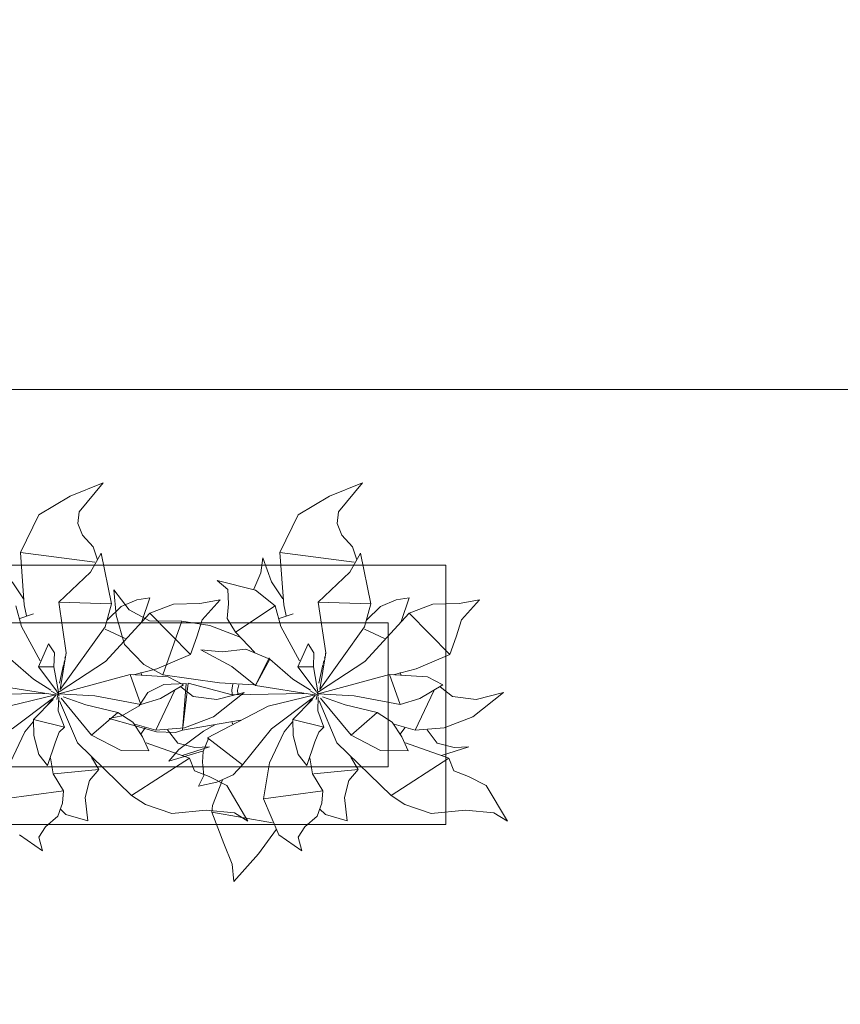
# Model space of a CAD drawing. Header units: millimetres. Extents: x -14761 to 157739, y -22400 to 107990.
# Tile 202 of 228: x 136712 to 138135, y 43933 to 45642. Entities that reach past the tile are written whole.
import ezdxf

# ---------------------------------------------------------------- set-up
doc = ezdxf.new("R2010")
doc.units = ezdxf.units.MM
doc.header["$MEASUREMENT"] = 0
for name, pattern in [('короткая штриховая', [282.222222, 141.111111, -141.111111]), ('Штриховая', [564.444447, 282.222223, -282.222223]), ('Штрихпунктирная', [670.277762, 352.777767, -176.388884, 0, -141.111112])]:
    doc.linetypes.add(name, pattern=pattern)
for name, color, linetype in [('Интерьер - Мебель', 7, 'Continuous'), ('Элемент Модели - Зона', 7, 'Continuous'), ('Элемент Модели - Оси', 7, 'Continuous')]:
    doc.layers.add(name, color=color, linetype=linetype)

msp = doc.modelspace()

# ---------------------------------------------------------------- linework, layer by layer
at = {"layer": 'Интерьер - Мебель', "color": 7, "linetype": 'короткая штриховая', "lineweight": 15}
msp.add_line((135850, 45000), (138425.6, 45000), dxfattribs=at)
at = {"layer": 'Интерьер - Мебель', "color": 252, "linetype": 'Continuous', "lineweight": 5}
for p, q in [((136856.1, 44838.1), (136798.8, 44814.6)), ((136856.1, 44838.1), (136798.8, 44814.6)), ((136856.1, 44838.1), (136814.4, 44787.3)), ((136856.1, 44838.1), (136814.4, 44787.3)), ((137306.1, 44838.1), (137248.8, 44814.6)), ((137306.1, 44838.1), (137248.8, 44814.6)), ((137306.1, 44838.1), (137264.4, 44787.3)), ((137306.1, 44838.1), (137264.4, 44787.3)), ((136798.8, 44814.6), (136744.5, 44782.1)), ((136798.8, 44814.6), (136744.5, 44782.1)), ((137248.8, 44814.6), (137194.5, 44782.1)), ((137248.8, 44814.6), (137194.5, 44782.1)), ((136814.4, 44787.3), (136812.3, 44767.3)), ((136814.4, 44787.3), (136812.3, 44767.3)), ((137264.4, 44787.3), (137262.3, 44767.3)), ((137264.4, 44787.3), (137262.3, 44767.3)), ((136744.5, 44782.1), (136712.7, 44716.7)), ((136744.5, 44782.1), (136712.7, 44716.7)), ((136812.3, 44767.3), (136820.6, 44746.8)), ((136812.3, 44767.3), (136820.6, 44746.8)), ((137194.5, 44782.1), (137162.7, 44716.7)), ((137194.5, 44782.1), (137162.7, 44716.7)), ((137262.3, 44767.3), (137270.6, 44746.8)), ((137262.3, 44767.3), (137270.6, 44746.8)), ((136820.6, 44746.8), (136838.9, 44727)), ((136820.6, 44746.8), (136838.9, 44727)), ((137270.6, 44746.8), (137288.9, 44727)), ((137270.6, 44746.8), (137288.9, 44727)), ((136712.7, 44716.7), (136841.7, 44700.4)), ((136712.7, 44716.7), (136719.5, 44626.1)), ((136712.7, 44716.7), (136841.7, 44700.4)), ((136712.7, 44716.7), (136719.5, 44626.1)), ((136852.6, 44716), (136834.3, 44682.8)), ((136852.6, 44716), (136834.3, 44682.8)), ((136838.9, 44727), (136846.2, 44704.2)), ((136838.9, 44727), (136846.2, 44704.2)), ((136852.6, 44716), (136870.7, 44627.9)), ((136852.6, 44716), (136870.7, 44627.9)), ((137162.7, 44716.7), (137291.7, 44700.4)), ((137162.7, 44716.7), (137169.5, 44626.1)), ((137162.7, 44716.7), (137291.7, 44700.4)), ((137162.7, 44716.7), (137169.5, 44626.1)), ((137302.6, 44716), (137284.3, 44682.8)), ((137302.6, 44716), (137284.3, 44682.8)), ((137288.9, 44727), (137296.2, 44704.2)), ((137288.9, 44727), (137296.2, 44704.2)), ((137302.6, 44716), (137320.7, 44627.9)), ((137302.6, 44716), (137320.7, 44627.9)), ((137133.2, 44707.6), (137129.6, 44681.7)), ((137133.2, 44707.6), (137129.6, 44681.7)), ((137133.2, 44707.6), (137148.2, 44666.2)), ((137133.2, 44707.6), (137148.2, 44666.2)), ((136834.3, 44682.8), (136779.5, 44630.6)), ((136834.3, 44682.8), (136779.5, 44630.6)), ((137129.6, 44681.7), (137117.9, 44653.1)), ((137129.6, 44681.7), (137117.9, 44653.1)), ((137284.3, 44682.8), (137229.5, 44630.6)), ((137284.3, 44682.8), (137229.5, 44630.6)), ((136698.2, 44666.2), (136718.1, 44636.8)), ((136698.2, 44666.2), (136718.1, 44636.8)), ((137053.8, 44668.2), (137072.4, 44652.7)), ((137053.8, 44668.2), (137120.4, 44651.8)), ((137053.8, 44668.2), (137072.4, 44652.7)), ((137053.8, 44668.2), (137120.4, 44651.8)), ((137148.2, 44666.2), (137168.1, 44636.8)), ((137148.2, 44666.2), (137168.1, 44636.8)), ((136874.9, 44652.1), (136878.7, 44608.3)), ((136874.9, 44652.1), (136901.4, 44617.4)), ((136874.9, 44652.1), (136878.7, 44608.3)), ((136874.9, 44652.1), (136901.4, 44617.4)), ((137072.4, 44652.7), (137073.6, 44627.8)), ((137072.4, 44652.7), (137073.6, 44627.8)), ((137120.4, 44651.8), (137154.8, 44624.4)), ((137120.4, 44651.8), (137154.8, 44624.4)), ((136779.5, 44630.6), (136870.7, 44627.9)), ((136779.5, 44630.6), (136792.3, 44542.7)), ((136779.5, 44630.6), (136870.7, 44627.9)), ((136779.5, 44630.6), (136792.3, 44542.7)), ((136914.5, 44634.5), (136887.5, 44623.1)), ((136914.5, 44634.5), (136887.5, 44623.1)), ((136937.3, 44638), (136914.5, 44634.5)), ((136937.3, 44638), (136914.5, 44634.5)), ((136937.3, 44638), (136923.5, 44597)), ((136937.3, 44638), (136923.5, 44597)), ((137059.3, 44634.9), (137023.8, 44628.7)), ((137059.3, 44634.9), (137023.8, 44628.7)), ((137059.3, 44634.9), (137027.8, 44600.3)), ((137059.3, 44634.9), (137027.8, 44600.3)), ((137229.5, 44630.6), (137320.7, 44627.9)), ((137229.5, 44630.6), (137242.3, 44542.7)), ((137229.5, 44630.6), (137320.7, 44627.9)), ((137229.5, 44630.6), (137242.3, 44542.7)), ((137364.5, 44634.5), (137337.5, 44623.1)), ((137364.5, 44634.5), (137337.5, 44623.1)), ((137387.3, 44638), (137364.5, 44634.5)), ((137387.3, 44638), (137364.5, 44634.5)), ((137387.3, 44638), (137373.5, 44597)), ((137387.3, 44638), (137373.5, 44597)), ((137509.3, 44634.9), (137473.8, 44628.7)), ((137509.3, 44634.9), (137473.8, 44628.7)), ((137509.3, 44634.9), (137477.8, 44600.3)), ((137509.3, 44634.9), (137477.8, 44600.3)), ((136704.8, 44624.4), (136714.5, 44588.8)), ((136704.8, 44624.4), (136714.5, 44588.8)), ((136719.5, 44626.1), (136723.5, 44607.1)), ((136719.5, 44626.1), (136723.5, 44607.1)), ((136870.7, 44627.9), (136859.6, 44587.9)), ((136870.7, 44627.9), (136859.6, 44587.9)), ((136887.5, 44623.1), (136863.3, 44599.3)), ((136887.5, 44623.1), (136863.3, 44599.3)), ((136901.4, 44617.4), (136936.4, 44598.4)), ((136901.4, 44617.4), (136936.4, 44598.4)), ((136978.2, 44627.3), (136937.3, 44611.5)), ((136978.2, 44627.3), (136937.3, 44611.5)), ((137023.8, 44628.7), (136978.2, 44627.3)), ((137023.8, 44628.7), (136978.2, 44627.3)), ((137073.6, 44627.8), (137071.5, 44602.3)), ((137073.6, 44627.8), (137071.5, 44602.3)), ((137154.8, 44624.4), (137085.9, 44578.9)), ((137154.8, 44624.4), (137085.9, 44578.9)), ((137154.8, 44624.4), (137164.5, 44588.8)), ((137154.8, 44624.4), (137164.5, 44588.8)), ((137169.5, 44626.1), (137173.5, 44607.1)), ((137169.5, 44626.1), (137173.5, 44607.1)), ((137320.7, 44627.9), (137309.6, 44587.9)), ((137320.7, 44627.9), (137309.6, 44587.9)), ((137337.5, 44623.1), (137313.3, 44599.3)), ((137337.5, 44623.1), (137313.3, 44599.3)), ((137428.2, 44627.3), (137387.3, 44611.5)), ((137428.2, 44627.3), (137387.3, 44611.5)), ((137473.8, 44628.7), (137428.2, 44627.3)), ((137473.8, 44628.7), (137428.2, 44627.3)), ((136735.7, 44610.4), (136711.9, 44602.2)), ((136735.7, 44610.4), (136711.9, 44602.2)), ((136937.3, 44611.5), (136860.1, 44528)), ((136937.3, 44611.5), (136860.1, 44528)), ((136878.7, 44608.3), (136893.4, 44557.1)), ((136878.7, 44608.3), (136893.4, 44557.1)), ((136936.4, 44598.4), (136992.8, 44598)), ((136936.4, 44598.4), (136992.8, 44598)), ((136937.3, 44611.5), (137007.8, 44540.2)), ((136937.3, 44611.5), (137007.8, 44540.2)), ((136992.8, 44598), (136959.8, 44504.4)), ((136992.8, 44598), (136959.8, 44504.4)), ((136992.8, 44598), (137041.3, 44590.2)), ((136992.8, 44598), (137041.3, 44590.2)), ((137027.8, 44600.3), (137018.6, 44570.4)), ((137027.8, 44600.3), (137018.6, 44570.4)), ((137071.5, 44602.3), (137085.9, 44578.9)), ((137071.5, 44602.3), (137085.9, 44578.9)), ((137185.7, 44610.4), (137161.9, 44602.2)), ((137185.7, 44610.4), (137161.9, 44602.2)), ((137387.3, 44611.5), (137310.1, 44528)), ((137387.3, 44611.5), (137310.1, 44528)), ((137387.3, 44611.5), (137457.8, 44540.2)), ((137387.3, 44611.5), (137457.8, 44540.2)), ((137477.8, 44600.3), (137468.6, 44570.4)), ((137477.8, 44600.3), (137468.6, 44570.4)), ((136714.5, 44588.8), (136747.1, 44528.9)), ((136714.5, 44588.8), (136747.1, 44528.9)), ((136859.6, 44587.9), (136782, 44479.2)), ((136859.6, 44587.9), (136782, 44479.2)), ((136859.6, 44583.6), (136894.4, 44567.7)), ((136859.6, 44583.6), (136894.4, 44567.7)), ((137041.3, 44590.2), (137093.9, 44569.9)), ((137041.3, 44590.2), (137093.9, 44569.9)), ((137085.9, 44578.9), (137119.7, 44543.4)), ((137085.9, 44578.9), (137119.7, 44543.4)), ((137164.5, 44588.8), (137197.1, 44528.9)), ((137164.5, 44588.8), (137197.1, 44528.9)), ((137309.6, 44587.9), (137232, 44479.2)), ((137309.6, 44587.9), (137232, 44479.2)), ((137309.6, 44583.6), (137344.4, 44567.7)), ((137309.6, 44583.6), (137344.4, 44567.7)), ((137018.6, 44570.4), (137007.8, 44540.2)), ((137018.6, 44570.4), (137007.8, 44540.2)), ((137468.6, 44570.4), (137457.8, 44540.2)), ((137468.6, 44570.4), (137457.8, 44540.2)), ((136761.7, 44558.5), (136743.9, 44518.4)), ((136761.7, 44558.5), (136743.9, 44518.4)), ((136761.7, 44558.5), (136771.9, 44542.6)), ((136761.7, 44558.5), (136771.9, 44542.6)), ((136893.4, 44557.1), (136926.7, 44522.4)), ((136893.4, 44557.1), (136926.7, 44522.4)), ((137025.9, 44547.9), (137062.7, 44544.6)), ((137025.9, 44547.9), (137079.5, 44519)), ((137025.9, 44547.9), (137062.7, 44544.6)), ((137025.9, 44547.9), (137079.5, 44519)), ((137103.9, 44549.3), (137062.7, 44544.6)), ((137103.9, 44549.3), (137062.7, 44544.6)), ((137103.9, 44549.3), (137145.3, 44531.7)), ((137103.9, 44549.3), (137145.3, 44531.7)), ((137211.7, 44558.5), (137193.9, 44518.4)), ((137211.7, 44558.5), (137193.9, 44518.4)), ((137211.7, 44558.5), (137221.9, 44542.6)), ((137211.7, 44558.5), (137221.9, 44542.6)), ((136695.3, 44531.7), (136735.4, 44497.1)), ((136695.3, 44531.7), (136735.4, 44497.1)), ((136771.9, 44542.6), (136771, 44518.7)), ((136771.9, 44542.6), (136771, 44518.7)), ((136860.1, 44528), (136780, 44475.3)), ((136860.1, 44528), (136780, 44475.3)), ((136792.3, 44542.7), (136782, 44479.2)), ((136792.3, 44542.7), (136782, 44479.2)), ((136789.1, 44528.9), (136788.1, 44524.5)), ((136789.1, 44528.9), (136788.1, 44524.5)), ((136790.6, 44535.6), (136790.1, 44533.4)), ((136790.6, 44535.6), (136790.1, 44533.4)), ((136792, 44542.3), (136791.8, 44541.2)), ((136792, 44542.3), (136791.8, 44541.2)), ((137007.8, 44540.2), (136949.4, 44515.1)), ((137007.8, 44540.2), (136949.4, 44515.1)), ((137144.5, 44534.3), (137120.7, 44486)), ((137144.5, 44534.3), (137120.7, 44486)), ((137145.3, 44531.7), (137120.7, 44486)), ((137145.3, 44531.7), (137120.7, 44486)), ((137144.5, 44534.3), (137145.3, 44531.7)), ((137144.5, 44534.3), (137145.3, 44531.7)), ((137145.3, 44531.7), (137185.4, 44497.1)), ((137145.3, 44531.7), (137185.4, 44497.1)), ((137221.9, 44542.6), (137221, 44518.7)), ((137221.9, 44542.6), (137221, 44518.7)), ((137310.1, 44528), (137230, 44475.3)), ((137310.1, 44528), (137230, 44475.3)), ((137242.3, 44542.7), (137232, 44479.2)), ((137242.3, 44542.7), (137232, 44479.2)), ((137239.1, 44528.9), (137238.1, 44524.5)), ((137239.1, 44528.9), (137238.1, 44524.5)), ((137240.6, 44535.6), (137240.1, 44533.4)), ((137240.6, 44535.6), (137240.1, 44533.4)), ((137242, 44542.3), (137241.8, 44541.2)), ((137242, 44542.3), (137241.8, 44541.2)), ((137457.8, 44540.2), (137399.4, 44515.1)), ((137457.8, 44540.2), (137399.4, 44515.1)), ((136771, 44518.7), (136743.9, 44518.4)), ((136771, 44518.7), (136743.9, 44518.4)), ((136743.9, 44518.4), (136775.9, 44476.1)), ((136743.9, 44518.4), (136775.9, 44476.1)), ((136771, 44518.7), (136779.3, 44471.6)), ((136771, 44518.7), (136779.3, 44471.6)), ((136787.6, 44522.2), (136780.6, 44489.9)), ((136787.6, 44522.2), (136780.6, 44489.9)), ((136949.4, 44515.1), (136909.2, 44504.8)), ((136949.4, 44515.1), (136909.2, 44504.8)), ((136926.7, 44522.4), (136959.8, 44504.4)), ((136926.7, 44522.4), (136959.8, 44504.4)), ((137079.5, 44519), (137120.7, 44486)), ((137079.5, 44519), (137120.7, 44486)), ((137221, 44518.7), (137193.9, 44518.4)), ((137221, 44518.7), (137193.9, 44518.4)), ((137193.9, 44518.4), (137225.9, 44476.1)), ((137193.9, 44518.4), (137225.9, 44476.1)), ((137221, 44518.7), (137229.3, 44471.6)), ((137221, 44518.7), (137229.3, 44471.6)), ((137237.6, 44522.2), (137230.6, 44489.9)), ((137237.6, 44522.2), (137230.6, 44489.9)), ((137399.4, 44515.1), (137359.2, 44504.8)), ((137399.4, 44515.1), (137359.2, 44504.8)), ((136735.4, 44497.1), (136765.7, 44477.9)), ((136735.4, 44497.1), (136765.7, 44477.9)), ((136903.2, 44505.2), (136779.3, 44471.6)), ((136903.2, 44505.2), (136779.3, 44471.6)), ((136903.2, 44505.2), (136969.2, 44501.2)), ((136903.2, 44505.2), (136921.5, 44453.4)), ((136903.2, 44505.2), (136969.2, 44501.2)), ((136903.2, 44505.2), (136921.5, 44453.4)), ((136921.8, 44508.4), (136923.2, 44504.1)), ((136921.8, 44508.4), (136923.2, 44504.1)), ((136959.8, 44504.4), (137057.9, 44490.6)), ((136959.8, 44504.4), (137057.9, 44490.6)), ((136969.2, 44501.2), (136995.8, 44487.4)), ((136969.2, 44501.2), (136995.8, 44487.4)), ((137185.4, 44497.1), (137215.7, 44477.9)), ((137185.4, 44497.1), (137215.7, 44477.9)), ((137353.2, 44505.2), (137229.3, 44471.6)), ((137353.2, 44505.2), (137229.3, 44471.6)), ((137353.2, 44505.2), (137419.2, 44501.2)), ((137353.2, 44505.2), (137371.5, 44453.4)), ((137353.2, 44505.2), (137419.2, 44501.2)), ((137353.2, 44505.2), (137371.5, 44453.4)), ((137371.8, 44508.4), (137373.2, 44504.1)), ((137371.8, 44508.4), (137373.2, 44504.1)), ((137419.2, 44501.2), (137445.8, 44487.4)), ((137419.2, 44501.2), (137445.8, 44487.4)), ((136670.7, 44486), (136772.8, 44470.1)), ((136670.7, 44486), (136772.8, 44470.1)), ((136765.9, 44476.4), (136779.8, 44469)), ((136765.9, 44476.4), (136779.8, 44469)), ((136961.6, 44488.1), (136933.8, 44473.8)), ((136961.6, 44488.1), (136933.8, 44473.8)), ((136980, 44476.7), (136947.7, 44408.8)), ((136980, 44476.7), (136947.7, 44408.8)), ((136995.8, 44487.4), (136955.7, 44463.5)), ((136995.8, 44487.4), (136955.7, 44463.5)), ((137000.4, 44489.4), (136961.6, 44488.1)), ((137000.4, 44489.4), (136961.6, 44488.1)), ((136991.1, 44483.6), (137012.5, 44467.3)), ((136991.1, 44483.6), (137012.5, 44467.3)), ((137000.4, 44489.4), (136993.9, 44408.6)), ((137000.4, 44489.4), (136993.9, 44408.6)), ((137003.5, 44490.1), (136994.4, 44413)), ((137003.5, 44490.1), (136994.4, 44413)), ((137003.5, 44490.1), (137080, 44470.2)), ((137003.5, 44490.1), (137080, 44470.2)), ((137057.9, 44490.6), (137117.9, 44487.4)), ((137057.9, 44490.6), (137117.9, 44487.4)), ((137081.5, 44488.7), (137079.5, 44478.6)), ((137081.5, 44488.7), (137079.5, 44478.6)), ((137079.5, 44478.6), (137080, 44470.8)), ((137079.5, 44478.6), (137080, 44470.8)), ((137091.4, 44487.4), (137089.6, 44478.2)), ((137091.4, 44487.4), (137089.6, 44478.2)), ((137089.6, 44478.2), (137089.9, 44471.6)), ((137089.6, 44478.2), (137089.9, 44471.6)), ((137120.7, 44486), (137222.8, 44470.1)), ((137120.7, 44486), (137222.8, 44470.1)), ((137215.9, 44476.4), (137229.8, 44469)), ((137215.9, 44476.4), (137229.8, 44469)), ((137430, 44476.7), (137397.7, 44408.8)), ((137430, 44476.7), (137397.7, 44408.8)), ((137445.8, 44487.4), (137405.7, 44463.5)), ((137445.8, 44487.4), (137405.7, 44463.5)), ((137441.1, 44483.6), (137462.5, 44467.3)), ((137441.1, 44483.6), (137462.5, 44467.3)), ((136754.9, 44472.4), (136630, 44470.2)), ((136754.9, 44472.4), (136630, 44470.2)), ((136773.7, 44470.2), (136692.4, 44450.2)), ((136773.7, 44470.2), (136692.4, 44450.2)), ((136768.5, 44463.5), (136698.2, 44411)), ((136768.5, 44463.5), (136698.2, 44411)), ((136769.7, 44461.8), (136735.5, 44427.4)), ((136769.7, 44461.8), (136735.5, 44427.4)), ((136774.9, 44469.9), (136760.5, 44453)), ((136774.9, 44469.9), (136760.5, 44453)), ((136777.7, 44469.9), (136775.8, 44462)), ((136777.7, 44469.9), (136775.8, 44462)), ((136776.2, 44475.6), (136779.8, 44469)), ((136776.2, 44475.6), (136779.8, 44469)), ((136778.8, 44474.4), (136778.3, 44472.2)), ((136778.8, 44474.4), (136778.3, 44472.2)), ((136778.5, 44472.7), (136779.3, 44471.6)), ((136778.5, 44472.7), (136779.3, 44471.6)), ((136779.2, 44466.2), (136778.5, 44442.2)), ((136779.2, 44466.2), (136778.5, 44442.2)), ((136779.3, 44471.6), (136841.7, 44468.3)), ((136779.3, 44471.6), (136841.7, 44468.3)), ((136780.8, 44459.7), (136811.7, 44386.6)), ((136780.8, 44459.7), (136811.7, 44386.6)), ((136783.6, 44464.4), (136836.3, 44400.2)), ((136783.6, 44464.4), (136836.3, 44400.2)), ((136786.8, 44466.5), (136826.3, 44452.5)), ((136786.8, 44466.5), (136826.3, 44452.5)), ((136841.7, 44468.3), (136921.5, 44453.4)), ((136841.7, 44468.3), (136921.5, 44453.4)), ((136933.8, 44473.8), (136918.9, 44451)), ((136933.8, 44473.8), (136918.9, 44451)), ((136955.7, 44463.5), (136921.5, 44453.4)), ((136955.7, 44463.5), (136921.5, 44453.4)), ((137012.5, 44467.3), (137053.3, 44462.1)), ((137012.5, 44467.3), (137053.3, 44462.1)), ((137100.7, 44473.7), (137047.7, 44431.6)), ((137100.7, 44473.7), (137047.7, 44431.6)), ((137100.7, 44473.7), (137053.3, 44462.1)), ((137100.7, 44473.7), (137053.3, 44462.1)), ((137204.9, 44472.4), (137080, 44470.2)), ((137204.9, 44472.4), (137080, 44470.2)), ((137223.7, 44470.2), (137142.4, 44450.2)), ((137223.7, 44470.2), (137142.4, 44450.2)), ((137218.5, 44463.5), (137148.2, 44411)), ((137218.5, 44463.5), (137148.2, 44411)), ((137219.7, 44461.8), (137185.5, 44427.4)), ((137219.7, 44461.8), (137185.5, 44427.4)), ((137224.9, 44469.9), (137210.5, 44453)), ((137224.9, 44469.9), (137210.5, 44453)), ((137227.7, 44469.9), (137225.8, 44462)), ((137227.7, 44469.9), (137225.8, 44462)), ((137226.2, 44475.6), (137229.8, 44469)), ((137226.2, 44475.6), (137229.8, 44469)), ((137228.8, 44474.4), (137228.3, 44472.2)), ((137228.8, 44474.4), (137228.3, 44472.2)), ((137228.5, 44472.7), (137229.3, 44471.6)), ((137228.5, 44472.7), (137229.3, 44471.6)), ((137229.2, 44466.2), (137228.5, 44442.2)), ((137229.2, 44466.2), (137228.5, 44442.2)), ((137229.3, 44471.6), (137291.7, 44468.3)), ((137229.3, 44471.6), (137291.7, 44468.3)), ((137230.8, 44459.7), (137261.7, 44386.6)), ((137230.8, 44459.7), (137261.7, 44386.6)), ((137233.6, 44464.4), (137286.3, 44400.2)), ((137233.6, 44464.4), (137286.3, 44400.2)), ((137236.8, 44466.5), (137276.3, 44452.5)), ((137236.8, 44466.5), (137276.3, 44452.5)), ((137291.7, 44468.3), (137371.5, 44453.4)), ((137291.7, 44468.3), (137371.5, 44453.4)), ((137405.7, 44463.5), (137371.5, 44453.4)), ((137405.7, 44463.5), (137371.5, 44453.4)), ((137462.5, 44467.3), (137503.3, 44462.1)), ((137462.5, 44467.3), (137503.3, 44462.1)), ((137550.7, 44473.7), (137497.7, 44431.6)), ((137550.7, 44473.7), (137497.7, 44431.6)), ((137550.7, 44473.7), (137503.3, 44462.1)), ((137550.7, 44473.7), (137503.3, 44462.1)), ((136778.5, 44442.2), (136789.3, 44413.8)), ((136778.5, 44442.2), (136789.3, 44413.8)), ((136826.3, 44452.5), (136881.7, 44439.2)), ((136826.3, 44452.5), (136881.7, 44439.2)), ((136918.9, 44451), (136888.8, 44433.4)), ((136918.9, 44451), (136888.8, 44433.4)), ((137142.4, 44450.2), (137037.3, 44395.6)), ((137142.4, 44450.2), (137037.3, 44395.6)), ((137228.5, 44442.2), (137239.3, 44413.8)), ((137228.5, 44442.2), (137239.3, 44413.8)), ((137276.3, 44452.5), (137331.7, 44439.2)), ((137276.3, 44452.5), (137331.7, 44439.2)), ((136735.5, 44427.4), (136789.3, 44413.8)), ((136735.5, 44427.4), (136735.9, 44399.6)), ((136735.5, 44427.4), (136789.3, 44413.8)), ((136735.5, 44427.4), (136735.9, 44399.6)), ((136881.7, 44439.2), (136836.3, 44400.2)), ((136881.7, 44439.2), (136836.3, 44400.2)), ((136888.8, 44433.4), (136866.5, 44428.6)), ((136888.8, 44433.4), (136866.5, 44428.6)), ((136866.5, 44428.6), (136948.8, 44405.9)), ((136866.5, 44428.6), (136948.8, 44405.9)), ((136881.7, 44439.2), (136907.5, 44422.5)), ((136881.7, 44439.2), (136907.5, 44422.5)), ((137094.5, 44426.1), (136993.9, 44408.6)), ((137094.5, 44426.1), (136993.9, 44408.6)), ((137047.7, 44431.6), (136997.6, 44412.5)), ((137047.7, 44431.6), (136997.6, 44412.5)), ((137185.5, 44427.4), (137239.3, 44413.8)), ((137185.5, 44427.4), (137185.9, 44399.6)), ((137185.5, 44427.4), (137239.3, 44413.8)), ((137185.5, 44427.4), (137185.9, 44399.6)), ((137331.7, 44439.2), (137286.3, 44400.2)), ((137331.7, 44439.2), (137286.3, 44400.2)), ((137331.7, 44439.2), (137357.5, 44422.5)), ((137331.7, 44439.2), (137357.5, 44422.5)), ((137497.7, 44431.6), (137447.6, 44412.5)), ((137497.7, 44431.6), (137447.6, 44412.5)), ((136734.7, 44422.9), (136720.3, 44406)), ((136734.7, 44422.9), (136720.3, 44406)), ((136789.3, 44413.8), (136780.2, 44404.9)), ((136789.3, 44413.8), (136780.2, 44404.9)), ((136907.5, 44422.5), (136924.3, 44396.8)), ((136907.5, 44422.5), (136924.3, 44396.8)), ((136911.1, 44419), (136947.7, 44408.8)), ((136911.1, 44419), (136947.7, 44408.8)), ((136929.4, 44412.8), (136921.6, 44401.7)), ((136929.4, 44412.8), (136921.6, 44401.7)), ((136997.6, 44412.5), (136947.7, 44408.8)), ((136997.6, 44412.5), (136947.7, 44408.8)), ((136968.2, 44409.2), (136985.6, 44386.2)), ((136968.2, 44409.2), (136985.6, 44386.2)), ((136993.9, 44408.6), (136981.6, 44404.5)), ((136993.9, 44408.6), (136981.6, 44404.5)), ((137050.3, 44418), (137030.3, 44406.6)), ((137050.3, 44418), (137030.3, 44406.6)), ((137079.8, 44421.7), (137081.3, 44419.5)), ((137079.8, 44421.7), (137081.3, 44419.5)), ((137148.2, 44411), (137098.3, 44348.7)), ((137148.2, 44411), (137098.3, 44348.7)), ((137184.7, 44422.9), (137170.3, 44406)), ((137184.7, 44422.9), (137170.3, 44406)), ((137239.3, 44413.8), (137230.2, 44404.9)), ((137239.3, 44413.8), (137230.2, 44404.9)), ((137357.5, 44422.5), (137374.3, 44396.8)), ((137357.5, 44422.5), (137374.3, 44396.8)), ((137361.1, 44419), (137397.7, 44408.8)), ((137361.1, 44419), (137397.7, 44408.8)), ((137379.4, 44412.8), (137371.6, 44401.7)), ((137379.4, 44412.8), (137371.6, 44401.7)), ((137447.6, 44412.5), (137397.7, 44408.8)), ((137447.6, 44412.5), (137397.7, 44408.8)), ((137418.2, 44409.2), (137435.6, 44386.2)), ((137418.2, 44409.2), (137435.6, 44386.2)), ((136720.3, 44406), (136695, 44351.8)), ((136720.3, 44406), (136695, 44351.8)), ((136735.9, 44399.6), (136744.6, 44366.1)), ((136735.9, 44399.6), (136744.6, 44366.1)), ((136780.2, 44404.9), (136773.7, 44388.2)), ((136780.2, 44404.9), (136773.7, 44388.2)), ((136836.3, 44400.2), (136887.4, 44373.5)), ((136836.3, 44400.2), (136887.4, 44373.5)), ((136924.3, 44396.8), (136935.4, 44372.7)), ((136924.3, 44396.8), (136935.4, 44372.7)), ((136948.8, 44405.9), (136981.6, 44404.5)), ((136948.8, 44405.9), (136981.6, 44404.5)), ((137030.3, 44406.6), (136987.6, 44375.1)), ((137030.3, 44406.6), (136987.6, 44375.1)), ((137039.3, 44394), (137029.6, 44371.6)), ((137039.3, 44394), (137029.6, 44371.6)), ((137037.3, 44395.6), (137098.3, 44348.7)), ((137037.3, 44395.6), (137098.3, 44348.7)), ((137170.3, 44406), (137145, 44351.8)), ((137170.3, 44406), (137145, 44351.8)), ((137185.9, 44399.6), (137194.6, 44366.1)), ((137185.9, 44399.6), (137194.6, 44366.1)), ((137230.2, 44404.9), (137223.7, 44388.2)), ((137230.2, 44404.9), (137223.7, 44388.2)), ((137286.3, 44400.2), (137337.4, 44373.5)), ((137286.3, 44400.2), (137337.4, 44373.5)), ((137374.3, 44396.8), (137385.4, 44372.7)), ((137374.3, 44396.8), (137385.4, 44372.7)), ((136773.7, 44388.2), (136759.5, 44347.5)), ((136773.7, 44388.2), (136759.5, 44347.5)), ((136811.7, 44386.6), (136905.7, 44295.2)), ((136811.7, 44386.6), (136905.7, 44295.2)), ((136887.4, 44373.5), (136935.4, 44372.7)), ((136887.4, 44373.5), (136935.4, 44372.7)), ((136931, 44386.8), (137006, 44359.9)), ((136931, 44386.8), (137006, 44359.9)), ((136987.6, 44375.1), (136970.3, 44354.7)), ((136987.6, 44375.1), (136970.3, 44354.7)), ((136985.6, 44386.2), (137015.3, 44378.7)), ((136985.6, 44386.2), (137015.3, 44378.7)), ((137040.5, 44379.9), (136993.3, 44364.9)), ((137040.5, 44379.9), (136993.3, 44364.9)), ((137040.5, 44379.9), (137015.3, 44378.7)), ((137040.5, 44379.9), (137015.3, 44378.7)), ((137223.7, 44388.2), (137209.5, 44347.5)), ((137223.7, 44388.2), (137209.5, 44347.5)), ((137261.7, 44386.6), (137355.7, 44295.2)), ((137261.7, 44386.6), (137355.7, 44295.2)), ((137337.4, 44373.5), (137385.4, 44372.7)), ((137337.4, 44373.5), (137385.4, 44372.7)), ((137381, 44386.8), (137456, 44359.9)), ((137381, 44386.8), (137456, 44359.9)), ((137435.6, 44386.2), (137465.3, 44378.7)), ((137435.6, 44386.2), (137465.3, 44378.7)), ((137490.5, 44379.9), (137443.3, 44364.9)), ((137490.5, 44379.9), (137443.3, 44364.9)), ((137490.5, 44379.9), (137465.3, 44378.7)), ((137490.5, 44379.9), (137465.3, 44378.7)), ((136744.6, 44366.1), (136759.5, 44347.5)), ((136744.6, 44366.1), (136759.5, 44347.5)), ((136765, 44360.4), (136769.3, 44332.8)), ((136765, 44360.4), (136769.3, 44332.8)), ((136836.1, 44361.5), (136848.7, 44340.1)), ((136836.1, 44361.5), (136848.7, 44340.1)), ((136839.7, 44359.7), (136836.9, 44358.9)), ((136839.7, 44359.7), (136836.9, 44358.9)), ((137006, 44359.9), (136905.7, 44295.2)), ((137006, 44359.9), (136905.7, 44295.2)), ((137028.9, 44372.2), (136970.3, 44354.7)), ((137028.9, 44372.2), (136970.3, 44354.7)), ((137006, 44359.9), (137014.7, 44338.1)), ((137006, 44359.9), (137014.7, 44338.1)), ((137029.6, 44371.6), (137028.7, 44353.3)), ((137029.6, 44371.6), (137028.7, 44353.3)), ((137194.6, 44366.1), (137209.5, 44347.5)), ((137194.6, 44366.1), (137209.5, 44347.5)), ((137215, 44360.4), (137219.3, 44332.8)), ((137215, 44360.4), (137219.3, 44332.8)), ((137286.1, 44361.5), (137298.7, 44340.1)), ((137286.1, 44361.5), (137298.7, 44340.1)), ((137289.7, 44359.7), (137286.9, 44358.9)), ((137289.7, 44359.7), (137286.9, 44358.9)), ((137456, 44359.9), (137355.7, 44295.2)), ((137456, 44359.9), (137355.7, 44295.2)), ((137456, 44359.9), (137464.7, 44338.1)), ((137456, 44359.9), (137464.7, 44338.1)), ((136848.7, 44340.1), (136771.5, 44332.9)), ((136848.7, 44340.1), (136771.5, 44332.9)), ((136848.7, 44340.1), (136832.6, 44321.3)), ((136848.7, 44340.1), (136832.6, 44321.3)), ((137028.7, 44353.3), (137031, 44330.1)), ((137028.7, 44353.3), (137031, 44330.1)), ((137098.3, 44348.7), (137081.7, 44331.2)), ((137098.3, 44348.7), (137081.7, 44331.2)), ((137145, 44351.8), (137134.3, 44289.5)), ((137145, 44351.8), (137134.3, 44289.5)), ((137298.7, 44340.1), (137221.5, 44332.9)), ((137298.7, 44340.1), (137221.5, 44332.9)), ((137298.7, 44340.1), (137282.6, 44321.3)), ((137298.7, 44340.1), (137282.6, 44321.3)), ((136769.3, 44332.8), (136787.3, 44303.2)), ((136769.3, 44332.8), (136787.3, 44303.2)), ((137014.7, 44338.1), (137040, 44328.2)), ((137014.7, 44338.1), (137040, 44328.2)), ((137031, 44330.1), (137021.7, 44311.3)), ((137031, 44330.1), (137021.7, 44311.3)), ((137040, 44328.2), (137070.6, 44312.5)), ((137040, 44328.2), (137070.6, 44312.5)), ((137063.1, 44322.4), (137046.1, 44277.6)), ((137063.1, 44322.4), (137046.1, 44277.6)), ((137081.7, 44331.2), (137053.5, 44318.2)), ((137081.7, 44331.2), (137053.5, 44318.2)), ((137219.3, 44332.8), (137237.3, 44303.2)), ((137219.3, 44332.8), (137237.3, 44303.2)), ((137464.7, 44338.1), (137490, 44328.2)), ((137464.7, 44338.1), (137490, 44328.2)), ((137490, 44328.2), (137520.6, 44312.5)), ((137490, 44328.2), (137520.6, 44312.5)), ((136832.6, 44321.3), (136825, 44291.8)), ((136832.6, 44321.3), (136825, 44291.8)), ((137053.5, 44318.2), (137021.7, 44311.3)), ((137053.5, 44318.2), (137021.7, 44311.3)), ((137070.6, 44312.5), (137107.5, 44250.7)), ((137070.6, 44312.5), (137107.5, 44250.7)), ((137282.6, 44321.3), (137275, 44291.8)), ((137282.6, 44321.3), (137275, 44291.8)), ((137520.6, 44312.5), (137557.5, 44250.7)), ((137520.6, 44312.5), (137557.5, 44250.7)), ((136787.3, 44303.2), (136684.3, 44289.5)), ((136787.3, 44303.2), (136684.3, 44289.5)), ((136787.3, 44303.2), (136785.6, 44282)), ((136787.3, 44303.2), (136785.6, 44282)), ((136825, 44291.8), (136829.6, 44251)), ((136825, 44291.8), (136829.6, 44251)), ((136905.7, 44295.2), (136929.5, 44279.4)), ((136905.7, 44295.2), (136929.5, 44279.4)), ((137237.3, 44303.2), (137134.3, 44289.5)), ((137237.3, 44303.2), (137134.3, 44289.5)), ((137134.3, 44289.5), (137161.2, 44227)), ((137134.3, 44289.5), (137161.2, 44227)), ((137237.3, 44303.2), (137235.6, 44282)), ((137237.3, 44303.2), (137235.6, 44282)), ((137275, 44291.8), (137279.6, 44251)), ((137275, 44291.8), (137279.6, 44251)), ((137355.7, 44295.2), (137379.5, 44279.4)), ((137355.7, 44295.2), (137379.5, 44279.4)), ((136785.6, 44282), (136777.5, 44259.3)), ((136785.6, 44282), (136777.5, 44259.3)), ((136781.6, 44272.3), (136791.8, 44262.4)), ((136781.6, 44272.3), (136791.8, 44262.4)), ((136929.5, 44279.4), (136975.3, 44264.1)), ((136929.5, 44279.4), (136975.3, 44264.1)), ((137046.1, 44277.6), (137044.7, 44266.1)), ((137046.1, 44277.6), (137044.7, 44266.1)), ((137235.6, 44282), (137227.5, 44259.3)), ((137235.6, 44282), (137227.5, 44259.3)), ((137231.6, 44272.3), (137241.8, 44262.4)), ((137231.6, 44272.3), (137241.8, 44262.4)), ((137379.5, 44279.4), (137425.3, 44264.1)), ((137379.5, 44279.4), (137425.3, 44264.1)), ((136777.5, 44259.3), (136756.2, 44240.8)), ((136777.5, 44259.3), (136756.2, 44240.8)), ((136791.8, 44262.4), (136829.6, 44251)), ((136791.8, 44262.4), (136829.6, 44251)), ((137034.8, 44269.9), (136975.3, 44264.1)), ((137034.8, 44269.9), (136975.3, 44264.1)), ((137034.8, 44269.9), (137084.1, 44265.2)), ((137034.8, 44269.9), (137084.1, 44265.2)), ((137044.7, 44266.1), (137150, 44248)), ((137044.7, 44266.1), (137065.4, 44212)), ((137044.7, 44266.1), (137150, 44248)), ((137044.7, 44266.1), (137065.4, 44212)), ((137084.1, 44265.2), (137107.5, 44250.7)), ((137084.1, 44265.2), (137107.5, 44250.7)), ((137227.5, 44259.3), (137206.2, 44240.8)), ((137227.5, 44259.3), (137206.2, 44240.8)), ((137241.8, 44262.4), (137279.6, 44251)), ((137241.8, 44262.4), (137279.6, 44251)), ((137484.8, 44269.9), (137425.3, 44264.1)), ((137484.8, 44269.9), (137425.3, 44264.1)), ((137484.8, 44269.9), (137534.1, 44265.2)), ((137484.8, 44269.9), (137534.1, 44265.2)), ((137534.1, 44265.2), (137557.5, 44250.7)), ((137534.1, 44265.2), (137557.5, 44250.7)), ((136756.2, 44240.8), (136744.8, 44223)), ((136756.2, 44240.8), (136744.8, 44223)), ((137206.2, 44240.8), (137194.8, 44223)), ((137206.2, 44240.8), (137194.8, 44223)), ((136711.2, 44227), (136750.8, 44199.2)), ((136711.2, 44227), (136750.8, 44199.2)), ((136744.8, 44223), (136750.8, 44199.2)), ((136744.8, 44223), (136750.8, 44199.2)), ((137157.1, 44236.6), (137125.7, 44194.2)), ((137157.1, 44236.6), (137125.7, 44194.2)), ((137161.2, 44227), (137200.8, 44199.2)), ((137161.2, 44227), (137200.8, 44199.2)), ((137194.8, 44223), (137200.8, 44199.2)), ((137194.8, 44223), (137200.8, 44199.2)), ((137065.4, 44212), (137080.3, 44176.1)), ((137065.4, 44212), (137080.3, 44176.1)), ((137125.7, 44194.2), (137083.2, 44146.1)), ((137125.7, 44194.2), (137083.2, 44146.1)), ((137080.3, 44176.1), (137083.2, 44146.1)), ((137080.3, 44176.1), (137083.2, 44146.1))]:
    msp.add_line(p, q, dxfattribs=at)
at = {"layer": 'Интерьер - Мебель', "color": 7, "linetype": 'Continuous', "lineweight": 15}
for p, q in [((137450.8, 44695.1), (135650.8, 44695.1)), ((137450.8, 44245.1), (137450.8, 44695.1)), ((137350.8, 44595.1), (135750.8, 44595.1)), ((137350.8, 44345.1), (137350.8, 44595.1)), ((135750.8, 44345.1), (137350.8, 44345.1)), ((135650.8, 44245.1), (137450.8, 44245.1))]:
    msp.add_line(p, q, dxfattribs=at)
at = {"layer": 'Элемент Модели - Зона', "color": 7, "linetype": 'Штриховая', "lineweight": 15, "flags": 128}
for points in [[(36150, 44957.4), (36110, 44957.4), (36110, 36320), (41880.3, 36320), (41880.3, 39141.6), (45142.5, 42405.1), (45156.7, 42391), (45156.7, 42420), (63300, 42420), (63300, 42400), (77399.7, 42400), (77399.7, 42420), (114081.4, 42420), (117316.7, 39176.5), (117320.1, 38841.9), (117320.1, 36305), (117360, 36305), (117360, 34300), (117120, 34300), (117120, 35700), (116700, 35700), (116700, 36100), (108300, 36100), (108300, 35700), (107700, 35700), (107700, 36100), (99320, 36100), (99320, 26970), (107700, 26970), (107700, 27650), (108300, 27650), (108300, 26460), (112380, 26460), (112380, 27370), (112500, 27370), (112500, 21180.1), (117120, 21180.1), (117120, 26250), (116650, 26250), (116650, 27750), (117120, 27750), (117120, 32800), (117360, 32800), (117360, 20150.1), (117120, 20150.1), (117120, 20940.1), (99320, 20940.1), (99320, 14650.1), (117120, 14650.1), (117120, 17700.1), (116700.1, 17700.1), (116700.1, 18325.6), (117120, 18325.6), (117120, 18650.1), (117360, 18650.1), (117360, 18320.1), (120850, 18320.1), (120850, 37205.1), (120238.9, 37205.1), (120238.9, 45000), (125700, 45000), (125700, 45300), (126300, 45300), (126300, 45000), (141025, 45000), (141025, 45100), (140125, 45100), (140125, 47500), (132700, 47500), (132700, 53680), (130530, 53680), (130530, 54300), (129182.9, 54300), (126300, 54300), (126300, 53700), (125700, 53700), (125700, 54212.5), (124799.8, 54212.5), (117300, 54212.5), (117300, 53700), (116700, 53700), (116700, 54212.5), (108300, 54212.5), (108300, 53700), (107700, 53700), (107700, 54212.5), (99300, 54212.5), (99300, 53700), (98700, 53700), (98700, 54212.5), (90650, 54212.5), (90650, 53700), (90050, 53700), (89950, 53700), (89950, 48632.8), (77450.1, 48632.8), (77450.1, 53800), (77450.1, 61690), (77460.1, 61690), (77460.1, 67850), (74720, 67850), (74720, 59730), (73964.5, 59730), (73964.5, 54212), (72300.1, 54212), (72300.1, 53700), (71700.1, 53700), (71700.1, 54212), (63300, 54212), (63300, 53700), (62700, 53700), (62700, 54212), (61025, 54212), (61025, 46500), (61025, 45000), (54300, 45000), (54300, 44700), (53700, 44700), (53700, 45000), (45300, 45000), (45300, 44700), (44700, 44700), (44700, 45000), (36750, 45000), (36750, 44700), (36150, 44700)], [(120850, 18309.2), (120850, 18300.1), (122410, 18300.1), (122410, 18320.1), (125725, 18320.1), (125725, 24100), (125700, 24100), (125700, 25600), (125725, 25600), (125725, 26250), (125650, 26250), (125650, 27750), (125725, 27750), (125725, 28400), (125700, 28400), (125700, 29900), (125725, 29900), (125725, 35700), (125700, 35700), (125700, 36300), (126300, 36300), (126300, 35825), (134700, 35825), (134700, 36300), (135300, 36300), (135300, 35825), (141025, 35825), (141025, 45000), (138380.7, 45000), (135300, 45000), (135300, 44700), (134700, 44700), (134700, 45000), (126300, 45000), (126300, 44700), (125700, 44700), (125700, 45000), (122696.3, 45000), (122696.3, 42752.3), (124332.5, 42752.3), (124332.5, 39578.1), (122696.3, 39578.1), (122696.3, 37205.1), (120850, 37205.1)]]:
    msp.add_lwpolyline(points, close=True, dxfattribs=at)
at = {"layer": 'Элемент Модели - Оси', "color": 7, "linetype": 'Штрихпунктирная', "lineweight": 15}
msp.add_line((-12760.6, 45000), (155650, 45000), dxfattribs=at)

doc.saveas('drawing.dxf')
